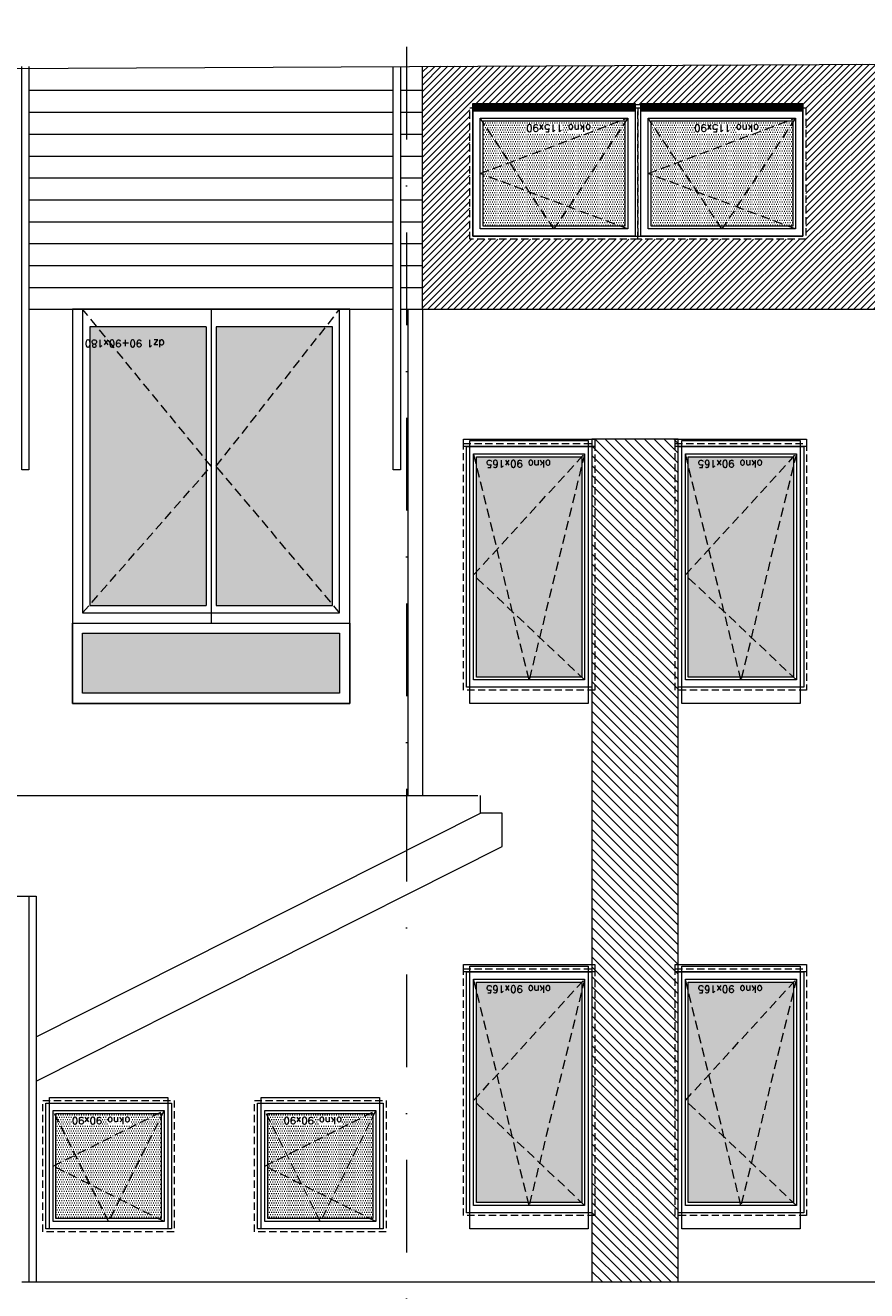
# Model space of a CAD drawing. Header units: millimetres. Extents: x -82287 to 177822, y -399756 to 0.
# Tile 203 of 228: x 52992 to 53569, y -192045 to -191178. Entities that reach past the tile are written whole.
import ezdxf
from ezdxf.enums import TextEntityAlignment as Align

# ---------------------------------------------------------------- set-up
doc = ezdxf.new("R2010")
doc.units = ezdxf.units.MM
doc.header["$MEASUREMENT"] = 0
for name, pattern in [('SUŁOSZOWA - PB 21 03$0$CACHE', [9.525, 6.35, -3.175]), ('SUŁOSZOWA - PB 21 03$0$CARKOVANA', [7.5, 5, -2.5]), ('SUŁOSZOWA - PB 21 03$0$DASHDOT', [25.4, 12.7, -6.35, 0, -6.35])]:
    doc.linetypes.add(name, pattern=pattern)
doc.layers.add('FL_XREF', color=252, linetype='Continuous')
for name, color, linetype, lineweight in [('SUŁOSZOWA - PB 21 03$0$!! 0_ Istn-okna', 251, 'Continuous', 0), ('SUŁOSZOWA - PB 21 03$0$!! 0_ Istn-sciany', 251, 'Continuous', 0), ('SUŁOSZOWA - PB 21 03$0$!! 0_ WIDOK ELEWACJA', 251, 'Continuous', 0), ('SUŁOSZOWA - PB 21 03$0$!! 0_Istn-cienka', 251, 'Continuous', 0), ('SUŁOSZOWA - PB 21 03$0$!! 0_Opis_pom', 251, 'Continuous', 0), ('SUŁOSZOWA - PB 21 03$0$!! 1_ELEWACJA KOLOR', 251, 'Continuous', 0), ('SUŁOSZOWA - PB 21 03$0$!! 1_Hatch dach', 251, 'Continuous', 0), ('SUŁOSZOWA - PB 21 03$0$!! 1_OPIS POM NOWE', 251, 'Continuous', 0), ('SUŁOSZOWA - PB 21 03$0$!! 2_ELEWACJA COKÓŁ', 251, 'Continuous', 0), ('SUŁOSZOWA - PB 21 03$0$!! 2_NOWE OKNA WIDOk - remont', 251, 'Continuous', 0), ('SUŁOSZOWA - PB 21 03$0$!! 2_TYNK OBRYS', 251, 'Continuous', 0), ('SUŁOSZOWA - PB 21 03$0$0-osie-liniA', 251, 'SUŁOSZOWA - PB 21 03$0$DASHDOT', 0)]:
    doc.layers.add(name, color=color, linetype=linetype, lineweight=lineweight)
doc.styles.add('SUŁOSZOWA - PB 21 03$0$ARIAL', font='tahoma.ttf')
doc.styles.add('SUŁOSZOWA - PB 21 03$0$TXT', font='simplex.shx')

# ---------------------------------------------------------------- blocks, each defined once
blk = doc.blocks.new('SUŁOSZOWA - PB 21 03$0$okno 90x180')
at = {"layer": 'SUŁOSZOWA - PB 21 03$0$!! 1_Hatch dach', "true_color": 0x575757}
h = blk.add_hatch(dxfattribs=at)
h.set_pattern_fill('DOTS', color=251)
h.set_pattern_definition([(0, (-9632.3096, -11392.1331), (0.79375, 1.5875), [0, -1.5875])])
h.paths.add_polyline_path([(9, -20), (81, -20), (81, -171), (9, -171)])
at = {"layer": 'SUŁOSZOWA - PB 21 03$0$!! 0_ Istn-okna', "linetype": 'SUŁOSZOWA - PB 21 03$0$CARKOVANA', "lineweight": 5}
blk.add_lwpolyline([(0, -11), (90, -11), (90, -180), (0, -180)], close=True, dxfattribs=at)
at = {"layer": 'SUŁOSZOWA - PB 21 03$0$!! 0_ Istn-okna'}
for points in [[(2, -13), (88, -13), (88, -178), (2, -178)], [(7, -18), (83, -18), (83, -173), (7, -173)], [(9, -20), (81, -20), (81, -171), (9, -171)], [(0, -178), (90, -178), (90, -183), (0, -183)]]:
    blk.add_lwpolyline(points, close=True, dxfattribs=at)
at = {"layer": 'SUŁOSZOWA - PB 21 03$0$!! 1_Hatch dach', "color": 251, "linetype": 'SUŁOSZOWA - PB 21 03$0$CACHE', "true_color": 0x575757}
for points in [[(7, -173), (45, -18), (83, -173)], [(7, -18), (83, -90), (7, -173)]]:
    blk.add_lwpolyline(points, dxfattribs=at)
at = {"insert": (30.08, -163.59), "char_height": 5, "attachment_point": 1, "style": 'SUŁOSZOWA - PB 21 03$0$TXT'}
blk.add_mtext_dynamic_manual_height_columns('okno 90x165', width=52.6299, gutter_width=75, heights=[0], dxfattribs=at)
blk = doc.blocks.new('SUŁOSZOWA - PB 21 03$0$okno 115x115')
at = {"layer": 'SUŁOSZOWA - PB 21 03$0$!! 1_Hatch dach', "true_color": 0x575757}
h = blk.add_hatch(dxfattribs=at)
h.set_pattern_fill('DOTS', color=251, angle=360)
h.set_pattern_definition([(360, (-21873.4686, 1906.5186), (0.79375, 1.5875), [0, -1.5875])])
h.paths.add_polyline_path([(-12257.16, 13266.65), (-12160.16, 13266.65), (-12160.16, 13194.65), (-12257.16, 13194.65)])
h = blk.add_hatch(dxfattribs=at)
h.set_pattern_fill('ANSI31', color=251, scale=0.2, angle=360)
h.set_pattern_definition([(45, (0, 0), (-0.449012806, 0.449012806), [])])
h.paths.add_polyline_path([(-12264.16, 13187.65), (-12153.16, 13187.65), (-12153.16, 13182.65), (-12264.16, 13182.65)])
at = {"layer": 'SUŁOSZOWA - PB 21 03$0$!! 0_ Istn-okna', "linetype": 'SUŁOSZOWA - PB 21 03$0$CARKOVANA', "lineweight": 5}
blk.add_lwpolyline([(-12266.16, 13275.65), (-12151.16, 13275.65), (-12151.16, 13185.65), (-12266.16, 13185.65)], close=True, dxfattribs=at)
at = {"layer": 'SUŁOSZOWA - PB 21 03$0$!! 0_ Istn-okna'}
for points in [[(-12264.16, 13273.65), (-12153.16, 13273.65), (-12153.16, 13187.65), (-12264.16, 13187.65)], [(-12259.16, 13268.65), (-12158.16, 13268.65), (-12158.16, 13192.65), (-12259.16, 13192.65)], [(-12257.16, 13266.65), (-12160.16, 13266.65), (-12160.16, 13194.65), (-12257.16, 13194.65)], [(-12264.16, 13187.65), (-12153.16, 13187.65), (-12153.16, 13182.65), (-12264.16, 13182.65)]]:
    blk.add_lwpolyline(points, close=True, dxfattribs=at)
at = {"layer": 'SUŁOSZOWA - PB 21 03$0$!! 1_Hatch dach', "color": 251, "linetype": 'SUŁOSZOWA - PB 21 03$0$CACHE', "true_color": 0x575757}
for points in [[(-12259.16, 13192.65), (-12208.66, 13268.65), (-12158.16, 13192.65)], [(-12259.16, 13268.65), (-12158.16, 13230.65), (-12259.16, 13192.65)]]:
    blk.add_lwpolyline(points, dxfattribs=at)
at = {"insert": (-12234.08, 13202.06), "char_height": 5, "attachment_point": 1, "style": 'SUŁOSZOWA - PB 21 03$0$TXT'}
blk.add_mtext_dynamic_manual_height_columns('okno 115x90', width=52.6299, gutter_width=75, heights=[0], dxfattribs=at)
blk = doc.blocks.new('SUŁOSZOWA - PB 21 03$0$okno 90x90')
at = {"layer": 'SUŁOSZOWA - PB 21 03$0$!! 1_Hatch dach', "true_color": 0x575757}
h = blk.add_hatch(dxfattribs=at)
h.set_pattern_fill('DOTS', color=251)
h.set_pattern_definition([(0, (-9634.3096, -11214.1331), (0.79375, 1.5875), [0, -1.5875])])
h.paths.add_polyline_path([(7, 79), (79, 79), (79, 7), (7, 7)])
at = {"layer": 'SUŁOSZOWA - PB 21 03$0$!! 0_ Istn-okna', "linetype": 'SUŁOSZOWA - PB 21 03$0$CARKOVANA', "lineweight": 5}
blk.add_lwpolyline([(-2, 88), (88, 88), (88, -2), (-2, -2)], close=True, dxfattribs=at)
at = {"layer": 'SUŁOSZOWA - PB 21 03$0$!! 0_ Istn-okna'}
for points in [[(0, 86), (86, 86), (86, 0), (0, 0)], [(5, 81), (81, 81), (81, 5), (5, 5)], [(7, 79), (79, 79), (79, 7), (7, 7)]]:
    blk.add_lwpolyline(points, close=True, dxfattribs=at)
at = {"layer": 'SUŁOSZOWA - PB 21 03$0$!! 1_Hatch dach', "color": 251, "linetype": 'SUŁOSZOWA - PB 21 03$0$CACHE', "true_color": 0x575757}
for points in [[(5, 5), (43, 81), (81, 5)], [(5, 81), (81, 43), (5, 5)]]:
    blk.add_lwpolyline(points, dxfattribs=at)
at = {"insert": (28.08, 14.41), "char_height": 5, "attachment_point": 1, "style": 'SUŁOSZOWA - PB 21 03$0$TXT'}
blk.add_mtext_dynamic_manual_height_columns('okno 90x90', width=52.6299, gutter_width=75, heights=[0], dxfattribs=at)
blk = doc.blocks.new('SUŁOSZOWA - PB 21 03$0$DRZWI ZEWNETRZNE 2')
at = {"layer": 'SUŁOSZOWA - PB 21 03$0$!! 1_Hatch dach', "true_color": 0x575757}
h = blk.add_hatch(dxfattribs=at)
h.set_pattern_fill('DOTS', color=251)
h.set_pattern_definition([(180, (-95, 511.8881), (-0.79375, -1.5875), [0, -1.5875])])
h.paths.add_polyline_path([(-187, -465.41), (-266.5, -465.41), (-266.5, -656.41), (-187, -656.41)])
h.paths.add_polyline_path([(-273.5, -465.41), (-353, -465.41), (-353, -656.41), (-273.5, -656.41)])
h.paths.add_polyline_path([(-182, -405.41), (-358, -405.41), (-358, -446.41), (-182, -446.41)])
at = {"layer": 'SUŁOSZOWA - PB 21 03$0$!! 0_ Istn-okna'}
for p, q in [((-182, -460.41), (-358, -460.41)), ((-358, -460.41), (-358, -668.41)), ((-273.5, -465.41), (-353, -465.41)), ((-353, -465.41), (-353, -656.41)), ((-187, -465.41), (-266.5, -465.41)), ((-187, -656.41), (-187, -465.41)), ((-182, -668.41), (-182, -460.41))]:
    blk.add_line(p, q, dxfattribs=at)
for points in [[(-175, -668.41), (-175, -398.41), (-365, -398.41), (-365, -668.41)], [(-175, -668.41), (-175, -453.41), (-365, -453.41), (-365, -668.41)], [(-270, -668.41), (-270, -453.41)], [(-273.5, -656.41), (-273.5, -465.41)], [(-266.5, -656.41), (-266.5, -465.41)], [(-353, -656.41), (-273.5, -656.41)], [(-266.5, -656.41), (-187, -656.41)], [(-365, -668.41), (-175, -668.41)]]:
    blk.add_lwpolyline(points, dxfattribs=at)
for points in [[(-175, -453.41), (-365, -453.41), (-365, -398.41), (-175, -398.41)], [(-182, -446.41), (-358, -446.41), (-358, -405.41), (-182, -405.41)]]:
    blk.add_lwpolyline(points, close=True, dxfattribs=at)
at = {"layer": 'SUŁOSZOWA - PB 21 03$0$!! 1_Hatch dach', "color": 251, "linetype": 'SUŁOSZOWA - PB 21 03$0$CACHE', "true_color": 0x575757}
for points in [[(-358, -460.41), (-273.5, -560.91), (-358, -668.41)], [(-182, -460.41), (-270, -560.91), (-182, -668.41)]]:
    blk.add_lwpolyline(points, dxfattribs=at)
at = {"insert": (-238.16, -642.38), "char_height": 5, "attachment_point": 1, "style": 'SUŁOSZOWA - PB 21 03$0$TXT'}
blk.add_mtext_dynamic_manual_height_columns('dz1 90+90x180', width=52.6299, gutter_width=75, heights=[0], dxfattribs=at)
blk = doc.blocks.new('SUŁOSZOWA - PB 21 03$0$BLOK OSIE A-B PN')
at = {"layer": 'SUŁOSZOWA - PB 21 03$0$0-osie-liniA', "ltscale": 5}
blk.add_lwpolyline([(53191.21, -182063.01), (53191.21, -184306.74)], dxfattribs=at)
blk = doc.blocks.new('SUŁOSZOWA - PB 21 03')
at = {"layer": 'SUŁOSZOWA - PB 21 03$0$!! 1_ELEWACJA KOLOR'}
h = blk.add_hatch(dxfattribs=at)
h.set_pattern_fill('ANSI31', color=251, scale=1.5, angle=90)
h.set_pattern_definition([(135, (130878.9713, -432804.355), (-3.367596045, -3.367596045), [])])
h.paths.add_polyline_path([(53318.21142, -191514.00465), (53318.21142, -192091.41588), (53377.21142, -192091.41588), (53377.21142, -191514.00465)])
at = {"layer": 'SUŁOSZOWA - PB 21 03$0$!! 2_ELEWACJA COKÓŁ'}
h = blk.add_hatch(dxfattribs=at)
h.set_pattern_fill('ANSI31', color=250)
h.set_pattern_definition([(45, (0, 0), (-2.24506403, 2.24506403), [])])
h.paths.add_polyline_path([(54467.70663, -191155.00465), (54464.24448, -191155.00465), (54442.70663, -191155.00465), (54442.70663, -191174.50465), (54437.70663, -191174.50465), (54362.16053, -191252.97912), (53202.21802, -191258.62086), (53202.21802, -191425.00465), (54462.71142, -191425.00465), (54462.71142, -191400.00465), (54674.71142, -191400.00465), (54674.71142, -191425.00465), (55017.71142, -191425.00465), (55017.71142, -191260.00465), (55017.71142, -191250.61934), (54991.71142, -191251.0579), (54919.71142, -191175.00465), (54914.71142, -191175.00465), (54914.71142, -191155.00465), (54669.71142, -191155.00465), (54669.71142, -191367.00465), (54474.70826, -191367.00465), (54467.70663, -191367.00465)])
h.paths.add_polyline_path([(54134.71142, -191287.00465), (54136.71142, -191287.00465), (54136.71142, -191285.00465), (54362.71142, -191285.00465), (54362.71142, -191287.00465), (54364.71142, -191287.00465), (54364.71142, -191377.00465), (54249.71142, -191377.00465), (54134.71142, -191377.00465)], flags=16)
h.paths.add_polyline_path([(54136.71142, -191289.00465), (54247.71142, -191289.00465), (54247.71142, -191375.00465), (54136.71142, -191375.00465)], flags=0)
h.paths.add_polyline_path([(53764.71142, -191377.00465), (53649.71142, -191377.00465), (53534.71142, -191377.00465), (53534.71142, -191287.00465), (53536.71142, -191287.00465), (53536.71142, -191285.00465), (53762.71142, -191285.00465), (53762.71142, -191287.00465), (53764.71142, -191287.00465)], flags=16)
h.paths.add_polyline_path([(54141.71142, -191294.00465), (54242.71142, -191294.00465), (54242.71142, -191370.00465), (54141.71142, -191370.00465)], flags=0)
h.paths.add_polyline_path([(54141.71142, -191332.00465), (54143.71142, -191331.25217), (54143.71142, -191297.01455), (54143.04037, -191296.00465), (54237.39564, -191296.00465), (54242.71142, -191294.00465), (54240.71142, -191297.01455), (54240.71142, -191369.25217), (54237.39564, -191368.00465), (54193.54037, -191368.00465), (54192.21142, -191370.00465), (54190.88248, -191368.00465), (54143.71142, -191368.00465), (54143.71142, -191332.75712)], flags=0)
h.paths.add_polyline_path([(53762.71142, -191375.00465), (53651.71142, -191375.00465), (53651.71142, -191289.00465), (53762.71142, -191289.00465)], flags=0)
h.paths.add_polyline_path([(53757.71142, -191370.00465), (53656.71142, -191370.00465), (53656.71142, -191294.00465), (53757.71142, -191294.00465)], flags=0)
h.paths.add_polyline_path([(53755.71142, -191369.25217), (53752.39564, -191368.00465), (53708.54037, -191368.00465), (53707.21142, -191370.00465), (53705.88248, -191368.00465), (53658.71142, -191368.00465), (53658.71142, -191332.75712), (53656.71142, -191332.00465), (53658.71142, -191331.25217), (53658.71142, -191297.01455), (53658.04037, -191296.00465), (53752.39564, -191296.00465), (53757.71142, -191294.00465), (53755.71142, -191297.01455)], flags=0)
h.paths.add_polyline_path([(54251.71142, -191289.00465), (54362.71142, -191289.00465), (54362.71142, -191375.00465), (54251.71142, -191375.00465)], flags=0)
h.paths.add_polyline_path([(54256.71142, -191294.00465), (54357.71142, -191294.00465), (54357.71142, -191370.00465), (54256.71142, -191370.00465)], flags=0)
h.paths.add_polyline_path([(54256.71142, -191332.00465), (54258.71142, -191331.25217), (54258.71142, -191297.01455), (54258.04037, -191296.00465), (54352.39564, -191296.00465), (54357.71142, -191294.00465), (54355.71142, -191297.01455), (54355.71142, -191369.25217), (54352.39564, -191368.00465), (54308.54037, -191368.00465), (54307.21142, -191370.00465), (54305.88248, -191368.00465), (54258.71142, -191368.00465), (54258.71142, -191332.75712)], flags=0)
h.paths.add_polyline_path([(53647.71142, -191375.00465), (53536.71142, -191375.00465), (53536.71142, -191289.00465), (53647.71142, -191289.00465)], flags=0)
h.paths.add_polyline_path([(53642.71142, -191370.00465), (53541.71142, -191370.00465), (53541.71142, -191294.00465), (53642.71142, -191294.00465)], flags=0)
h.paths.add_polyline_path([(53640.71142, -191369.25217), (53637.39564, -191368.00465), (53593.54037, -191368.00465), (53592.21142, -191370.00465), (53590.88248, -191368.00465), (53543.71142, -191368.00465), (53543.71142, -191332.75712), (53541.71142, -191332.00465), (53543.71142, -191331.25217), (53543.71142, -191297.01455), (53543.04037, -191296.00465), (53637.39564, -191296.00465), (53642.71142, -191294.00465), (53640.71142, -191297.01455)], flags=0)
h.paths.add_polyline_path([(53464.71142, -191377.00465), (53349.71142, -191377.00465), (53234.71142, -191377.00465), (53234.71142, -191287.00465), (53236.71142, -191287.00465), (53236.71142, -191285.00465), (53462.71142, -191285.00465), (53462.71142, -191287.00465), (53464.71142, -191287.00465)], flags=16)
h.paths.add_polyline_path([(53462.71142, -191375.00465), (53351.71142, -191375.00465), (53351.71142, -191289.00465), (53462.71142, -191289.00465)], flags=0)
h.paths.add_polyline_path([(53457.71142, -191370.00465), (53356.71142, -191370.00465), (53356.71142, -191294.00465), (53457.71142, -191294.00465)], flags=0)
h.paths.add_polyline_path([(53452.39564, -191368.00465), (53408.54037, -191368.00465), (53407.21142, -191370.00465), (53405.88248, -191368.00465), (53358.71142, -191368.00465), (53358.71142, -191332.75712), (53356.71142, -191332.00465), (53358.71142, -191331.25217), (53358.71142, -191297.01455), (53358.04037, -191296.00465), (53452.39564, -191296.00465), (53457.71142, -191294.00465), (53455.71142, -191297.01455), (53455.71142, -191369.25217)], flags=0)
h.paths.add_polyline_path([(53347.71142, -191375.00465), (53236.71142, -191375.00465), (53236.71142, -191289.00465), (53347.71142, -191289.00465)], flags=0)
h.paths.add_polyline_path([(53342.71142, -191370.00465), (53241.71142, -191370.00465), (53241.71142, -191294.00465), (53342.71142, -191294.00465)], flags=0)
h.paths.add_polyline_path([(53337.39564, -191368.00465), (53293.54037, -191368.00465), (53292.21142, -191370.00465), (53290.88248, -191368.00465), (53243.71142, -191368.00465), (53243.71142, -191332.75712), (53241.71142, -191332.00465), (53243.71142, -191331.25217), (53243.71142, -191297.01455), (53243.04037, -191296.00465), (53337.39564, -191296.00465), (53342.71142, -191294.00465), (53340.71142, -191297.01455), (53340.71142, -191369.25217)], flags=0)
h.paths.add_polyline_path([(53318.88367, -191297.16428), (53269.71701, -191297.16428), (53269.71701, -191304.66428), (53318.88367, -191304.66428)], flags=0)
h.paths.add_polyline_path([(53433.88367, -191297.16428), (53384.71701, -191297.16428), (53384.71701, -191304.66428), (53433.88367, -191304.66428)], flags=0)
h.paths.add_polyline_path([(53618.88367, -191297.16428), (53569.71701, -191297.16428), (53569.71701, -191304.66428), (53618.88367, -191304.66428)], flags=0)
h.paths.add_polyline_path([(53733.88367, -191297.16428), (53684.71701, -191297.16428), (53684.71701, -191304.66428), (53733.88367, -191304.66428)], flags=0)
h.paths.add_polyline_path([(54218.88367, -191297.16428), (54169.71701, -191297.16428), (54169.71701, -191304.66428), (54218.88367, -191304.66428)], flags=0)
h.paths.add_polyline_path([(54333.88367, -191297.16428), (54284.71701, -191297.16428), (54284.71701, -191304.66428), (54333.88367, -191304.66428)], flags=0)
at = {"layer": 'SUŁOSZOWA - PB 21 03$0$!! 0_ Istn-sciany'}
blk.add_lwpolyline([(48891.71142, -191279.58636), (54362.16053, -191252.97912)], dxfattribs=at)
at = {"layer": 'SUŁOSZOWA - PB 21 03$0$!! 0_ WIDOK ELEWACJA'}
for points in [[(53202.21802, -191425.00465), (53202.21802, -191258.62086)], [(52932.71142, -191425.00465), (53182.21802, -191425.00465)], [(53187.21802, -191425.00465), (54467.71142, -191425.00465)], [(53192.21802, -191425.00465), (53192.21802, -191758.21026)], [(53202.21802, -191425.00465), (53202.21802, -191758.21026)], [(52922.71142, -191758.21026), (53239.9982, -191758.21026)], [(53241.80668, -191770.19886), (53241.80668, -191758.21026)], [(52937.71142, -191923.45729), (53241.80668, -191770.19886)], [(53256.80668, -191793.04828), (53256.80668, -191770.19886), (53241.80668, -191770.19886)], [(52937.71142, -191953.86644), (53256.80668, -191793.04828)], [(52634.71142, -191827.00465), (52937.71142, -191827.00465)], [(52932.71142, -191827.00465), (52932.71142, -192091.41588)], [(52937.71142, -191827.00465), (52937.71142, -192091.41588)], [(52927.71142, -192091.41588), (52962.30008, -192091.41588)], [(52962.30008, -192091.41588), (55107.71142, -192091.41588)]]:
    blk.add_lwpolyline(points, dxfattribs=at)
for points in [[(53236.71142, -191285.00465), (53236.71142, -191375.00465), (53462.71142, -191375.00465), (53462.71142, -191285.00465)], [(53234.71142, -191695.00465), (53234.71142, -191515.00465), (53315.71142, -191515.00465), (53315.71142, -191695.00465)], [(53379.71142, -191695.00465), (53379.71142, -191515.00465), (53460.71142, -191515.00465), (53460.71142, -191695.00465)], [(53234.71142, -192055.00465), (53234.71142, -191875.00465), (53315.71142, -191875.00465), (53315.71142, -192055.00465)], [(53379.71142, -192055.00465), (53379.71142, -191875.00465), (53460.71142, -191875.00465), (53460.71142, -192055.00465)], [(52946.71142, -192055.00465), (52946.71142, -191965.00465), (53027.71142, -191965.00465), (53027.71142, -192055.00465)], [(53091.71142, -192055.00465), (53091.71142, -191965.00465), (53172.71142, -191965.00465), (53172.71142, -192055.00465)]]:
    blk.add_lwpolyline(points, close=True, dxfattribs=at)
at = {"layer": 'SUŁOSZOWA - PB 21 03$0$!! 0_Istn-cienka'}
for points in [[(52932.71142, -191258.69382), (52932.71142, -191535.00465), (52927.71142, -191535.00465), (52927.71142, -191258.71814)], [(53187.21802, -191258.69382), (53187.21802, -191535.00465), (53182.21802, -191535.00465), (53182.21802, -191258.71814)], [(52932.71142, -191275.00465), (53182.21802, -191275.00465)], [(53187.21802, -191275.00465), (53202.21802, -191275.00465)], [(52932.71142, -191290.00465), (53182.21802, -191290.00465)], [(53187.21802, -191290.00465), (53202.21802, -191290.00465)], [(52932.71142, -191305.00465), (53182.21802, -191305.00465)], [(53187.21802, -191305.00465), (53202.21802, -191305.00465)], [(52932.71142, -191320.00465), (53182.21802, -191320.00465)], [(53187.21802, -191320.00465), (53202.21802, -191320.00465)], [(52932.71142, -191335.00465), (53182.21802, -191335.00465)], [(53187.21802, -191335.00465), (53202.21802, -191335.00465)], [(52932.71142, -191350.00465), (53182.21802, -191350.00465)], [(53187.21802, -191350.00465), (53202.21802, -191350.00465)], [(52932.71142, -191365.00465), (53182.21802, -191365.00465)], [(53187.21802, -191365.00465), (53202.21802, -191365.00465)], [(52932.71142, -191380.00465), (53182.21802, -191380.00465)], [(53187.21802, -191380.00465), (53202.21802, -191380.00465)], [(52932.71142, -191395.00465), (53182.21802, -191395.00465)], [(53187.21802, -191395.00465), (53202.21802, -191395.00465)], [(52932.71142, -191410.00465), (53182.21802, -191410.00465)], [(53187.21802, -191410.00465), (53202.21802, -191410.00465)], [(52932.71142, -191425.00465), (53182.21802, -191425.00465)], [(53187.21802, -191425.00465), (53202.21802, -191425.00465)]]:
    blk.add_lwpolyline(points, dxfattribs=at)
at = {"layer": 'SUŁOSZOWA - PB 21 03$0$!! 2_TYNK OBRYS'}
blk.add_lwpolyline([(53318.21142, -191514.00465), (53318.21142, -192091.41588), (53377.21142, -192091.41588), (53377.21142, -191514.00465)], close=True, dxfattribs=at)
blk.add_blockref('SUŁOSZOWA - PB 21 03$0$BLOK OSIE A-B PN', (0, -9182.23287))
at = {"layer": 'SUŁOSZOWA - PB 21 03$0$!! 2_NOWE OKNA WIDOk - remont', "rotation": 180}
for name, p in [('SUŁOSZOWA - PB 21 03$0$okno 115x115', (41083.55241, -178101.35287)), ('SUŁOSZOWA - PB 21 03$0$okno 115x115', (41198.55241, -178101.35287)), ('SUŁOSZOWA - PB 21 03$0$DRZWI ZEWNETRZNE 2', (52787.46472, -192093.41935)), ('SUŁOSZOWA - PB 21 03$0$okno 90x180', (53320.21142, -191697.00465)), ('SUŁOSZOWA - PB 21 03$0$okno 90x180', (53465.21142, -191697.00465)), ('SUŁOSZOWA - PB 21 03$0$okno 90x180', (53320.21142, -192057.00465)), ('SUŁOSZOWA - PB 21 03$0$okno 90x180', (53465.21142, -192057.00465)), ('SUŁOSZOWA - PB 21 03$0$okno 90x90', (53030.21142, -191969.00465)), ('SUŁOSZOWA - PB 21 03$0$okno 90x90', (53175.21142, -191969.00465))]:
    blk.add_blockref(name, p, dxfattribs=at)
at = {"layer": 'SUŁOSZOWA - PB 21 03$0$!! 0_Opis_pom', "ltscale": 0.7, "style": 'SUŁOSZOWA - PB 21 03$0$ARIAL'}
for tag, p in [('B0,19', (52679.2094, -194257.55204)), ('B2,14', (73874.0461, -194402.0887)), ('B2,12', (73342.49259, -194413.89249)), ('B1,21', (60405.50261, -194427.18207)), ('B2,11', (73069.01144, -194438.89383)), ('B2,16', (75195.07765, -194441.83446)), ('A1,16', (59129.54925, -194448.08429)), ('B1/17', (59524.53699, -194450.37428)), ('B1,19', (59914.81903, -194448.15658)), ('1,23', (61575.22173, -194450.37428)), ('B0,15', (51514.15008, -194461.8073)), ('A1,1', (58808.06672, -194460.94161)), ('1,22', (60947.33929, -194456.1144)), ('B2,17', (75506.7465, -194471.3759)), ('B2,19.1', (76701.67035, -194466.03695)), ('B3,7', (87459.81312, -194465.07097)), ('B3,3', (88235.73906, -194465.79732)), ('B0,18', (52071.43815, -194478.40179)), ('B1,18', (59715.51745, -194473.87108)), ('B3,8', (90006.66539, -194478.47972)), ('B2,10', (72728.63362, -194489.37283)), ('B2,15', (74566.38885, -194487.81114)), ('B3,6', (86826.65132, -194483.15512)), ('B1,20', (60198.53687, -194490.17374)), ('A0,6', (49094.40602, -194505.72387)), ('A2,5', (72452.45009, -194505.90583)), ('B2,13', (73649.91716, -194500.01242)), ('A1,6', (58565.96262, -194514.50753)), ('A0,4', (49692.81919, -194517.93289)), ('A0,3', (49906.53818, -194524.03766)), ('B0,22', (54187.56644, -194519.04308)), ('B1,1', (61908.24378, -194515.48656)), ('B0,20', (53125.45224, -194527.8835)), ('A0,5', (49399.71914, -194533.19455)), ('B0,21', (53847.26622, -194535.08002)), ('B1,3', (62229.35503, -194604.49851)), ('B2,18', (75922.43604, -194612.23635)), ('B2,19', (77152.69039, -194617.53776)), ('A3,4', (85509.27934, -194642.47136)), ('B0,24B', (54824.42896, -194684.26784)), ('B1,4', (63476.45184, -194691.11207)), ('B0,16', (51457.40872, -194704.43091)), ('B0,13', (50367.63944, -194706.5583)), ('B0,17', (51897.58569, -194706.77195)), ('A2,4', (71695.75649, -194707.44268)), ('A1,5', (58149.22649, -194724.80163)), ('A2.1', (72371.45884, -194731.56251)), ('B0,23', (54542.05776, -194742.93939)), ('A1,2', (58744.42262, -194746.622)), ('B1,2D', (60756.29674, -194750.92727)), ('A1,15', (59129.54925, -194780.73348)), ('B0,14', (50962.60809, -194789.06568)), ('B1,4', (63483.03852, -194791.04365)), ('A3.1', (86079.08704, -194786.62422)), ('A0,2', (49295.91259, -194810.95246)), ('B2.7', (74548.27897, -194836.12781)), ('B1,2B', (62374.83512, -194841.86715)), ('B3,2', (89035.72921, -194837.99287)), ('B0,7', (52851.95551, -194845.56115)), ('B1,2A', (61803.35407, -194869.27513)), ('B0,8', (51561.38742, -194890.27848)), ('A1,3', (58810.05243, -195008.83917)), ('A3.2', (86016.50296, -195004.88875)), ('A0,1', (49914.27925, -195025.82804)), ('A0,10', (49695.87246, -195042.9259)), ('B0,17', (51225.06492, -195049.74007)), ('B0,6', (52110.41055, -195069.39267)), ('B2.2', (74976.1855, -195068.47988)), ('B1,8', (61403.63433, -195071.25189)), ('A2.2', (72371.45884, -195070.78713)), ('A0,7', (49042.50308, -195082.6056)), ('B3,11', (88623.94853, -195099.23575)), ('B3,4', (87612.56208, -195132.78192)), ('B3,5', (86839.47632, -195174.05241)), ('B0,12', (50313.60595, -195207.52936)), ('B0,11', (50726.178, -195219.06638)), ('B3,10', (89778.42161, -195220.68871)), ('B1,6', (63686.26823, -195231.3997)), ('B0,24A', (54359.17011, -195245.97867)), ('A1,4', (58093.66276, -195250.96213)), ('B0,10', (51476.34179, -195259.44699)), ('B3,9', (90479.74099, -195260.18621)), ('A0,11', (49643.96951, -195271.84772)), ('B1,14', (59332.54805, -195280.73534)), ('A0,8', (49042.50308, -195293.21363)), ('B0,9', (51798.4912, -195291.17482)), ('B2,21', (75970.16114, -195290.81005)), ('B0,3', (52068.59538, -195319.60465)), ('B1,13', (60186.62513, -195314.46953)), ('B1,10', (60892.94126, -195319.45825)), ('B1,5', (63419.22943, -195317.21026)), ('A2.3', (71832.37045, -195318.78232)), ('B2,9', (73175.51251, -195317.21162)), ('B2,4', (74493.5947, -195318.7733)), ('B2,3', (74674.2815, -195319.28036)), ('A3,3', (85569.83931, -195318.78232)), ('B3,1', (88723.65615, -195329.98594)), ('B2,8', (73894.209, -195338.18956)), ('B1,9', (61058.12383, -195344.48743)), ('B2,20', (77211.021, -195343.82367)), ('B2.1', (75304.74121, -195348.36327)), ('B0,2', (52227.2348, -195357.98297)), ('B1,2C', (61827.40698, -195369.02625)), ('B1,7', (62134.52151, -195372.05069)), ('B0,1', (53061.17304, -195403.85659)), ('A0,9', (49001.50444, -195413.15723)), ('A0,12', (49689.76592, -195485.50737)), ('B0,4', (52224.78303, -195500.96352)), ('B2,5', (74686.48999, -195507.24036)), ('B1,11', (61050.00078, -195512.89565)), ('B1,12', (60864.00751, -195544.00738)), ('B2,6', (74499.29165, -195549.55175)), ('B0,5', (52066.14362, -195556.83806)), ('C2,2', (74812.78942, -195865.8959)), ('C1,3', (61091.58871, -195973.27844)), ('C0,2A', (52278.30875, -196050.48297)), ('C0,1', (52808.36775, -196132.34208)), ('C1,2', (61690.27405, -196439.72387)), ('C1,1', (62060.59754, -196465.28533)), ('C3,1', (88979.71614, -196545.67785)), ('C0,2B', (53028.88223, -196668.8019)), ('C1,4', (61008.68123, -196686.32122)), ('C2,1', (75334.65984, -196786.2197)), ('C2,3', (74834.65119, -196933.26657)), ('C1,5', (61062.7252, -196991.42453)), ('C1,10', (62127.38542, -196998.81344)), ('C1,9', (62147.33751, -197289.53424)), ('C1,6', (61131.41824, -197329.69535)), ('C0,3', (52181.98562, -197341.92176)), ('D1,1', (73931.12245, -197584.03121)), ('C0,4', (52345.96562, -197596.60561)), ('D0,18', (60296.49264, -197617.95269)), ('C2,4', (75243.70451, -197663.89)), ('D0,7', (59141.53804, -197722.84718)), ('C1,7', (61222.2575, -197737.18052)), ('D0,17', (60701.16801, -197741.44864)), ('D1,4', (73157.19908, -197744.29721)), ('D0,3', (59562.25866, -197751.14316)), ('D1,6', (72757.78643, -197751.22612)), ('D0,6', (58741.71849, -197802.61699)), ('D0,10', (58357.73602, -197820.93991)), ('D,09', (59195.67196, -197881.51243)), ('C0,5', (52269.72696, -197902.4362)), ('C0,6', (52872.93793, -197917.07354)), ('D0,2', (59943.06082, -197917.06725)), ('D1,3', (73475.28953, -197924.29875)), ('D0,16', (60721.3534, -197935.2949)), ('D0,8', (59058.9008, -197963.64925)), ('D0,5', (59448.52586, -197969.8061)), ('C2,5', (74555.08284, -197988.7886)), ('D1,5', (73291.61607, -197999.29956)), ('D0,4', (59655.02693, -198042.2589)), ('D0,15', (60692.12223, -198127.4643)), ('D0,1', (59931.33074, -198173.12806)), ('D1,2', (73578.07819, -198172.30068)), ('D0,11', (58161.27105, -198211.45823)), ('D0,12', (58250.99458, -198537.17631)), ('D0,13', (58250.99458, -198764.99605)), ('D1,7', (71854.87376, -198786.88467)), ('D0,14', (59130.08589, -198795.3373)), ('D1,8', (71715.35366, -199212.44512))]:
    blk.add_attdef(tag, text='', height=11.968, dxfattribs=at).set_placement(p, align=Align.MIDDLE_CENTER)
at = {"layer": 'SUŁOSZOWA - PB 21 03$0$!! 1_OPIS POM NOWE', "style": 'SUŁOSZOWA - PB 21 03$0$ARIAL'}
for tag, p in [('C1.7A', (61271.6179, -197538.30303)), ('C2.5B', (74970.66097, -197546.70728)), ('C2,5C', (74903.71123, -197659.13664)), ('C2.4', (75374.07862, -197726.11453)), ('D1,2B', (74322.25834, -197791.43247)), ('C1.7C', (61260.26049, -197811.38428)), ('C1.8B', (61588.27341, -197817.62151)), ('C1.8A', (61884.42005, -197818.94854)), ('C1.7B', (61322.12354, -197933.89849)), ('C2,5A', (74943.41937, -197993.49482)), ('E1.2', (62164.78326, -198139.98688)), ('E1.5E', (62692.10372, -198153.27854)), ('D1,2C', (73419.9359, -198156.57844)), ('E2.9', (75361.45041, -198161.88904)), ('E2.7', (76022.45692, -198162.26272)), ('E3.1', (88990.58975, -198158.87886)), ('D1,2A', (74280.17915, -198172.30068)), ('E1.5D', (62993.60773, -198185.416)), ('E1.1', (61330.46191, -198191.9806)), ('E1.5C', (63016.9343, -198246.3437)), ('E1.5B', (63264.15117, -198307.8661)), ('E3.2', (88781.41347, -198385.24275)), ('E1.6', (61022.6264, -198421.00827)), ('E2.2', (74782.75417, -198427.85813)), ('E2.8', (75757.29014, -198437.09188)), ('E2.6', (76531.8031, -198444.40756)), ('E3.4', (89392.22607, -198450.03942)), ('E1.5A', (63049.47589, -198456.39852)), ('E1.5F', (62736.15118, -198589.14592)), ('E1.5G', (62892.39981, -198586.12622)), ('E1,4', (61888.25021, -198652.6996)), ('E2.1', (75803.99631, -198697.05773)), ('E1.5L', (63297.7633, -198733.65678)), ('E1.3', (61058.5992, -198806.28147)), ('E1.5H', (62893.53005, -198830.01758)), ('E2,3', (74778.52304, -198843.9541)), ('E3.3', (89150.95684, -198867.32581)), ('E1.5K', (63266.15427, -198904.67789)), ('E1.5I', (62723.74907, -199005.87002)), ('E2.4', (75135.87669, -199083.20857)), ('E2.5', (76615.04061, -199164.91143)), ('E1.5J', (63204.25187, -199215.697))]:
    blk.add_attdef(tag, text='', height=11.968, dxfattribs=at).set_placement(p, align=Align.MIDDLE_CENTER)

msp = doc.modelspace()

# ---------------------------------------------------------------- block references
at = {"layer": 'FL_XREF'}
msp.add_blockref('SUŁOSZOWA - PB 21 03', (62.28, 52.9), dxfattribs=at)

doc.saveas('drawing.dxf')
